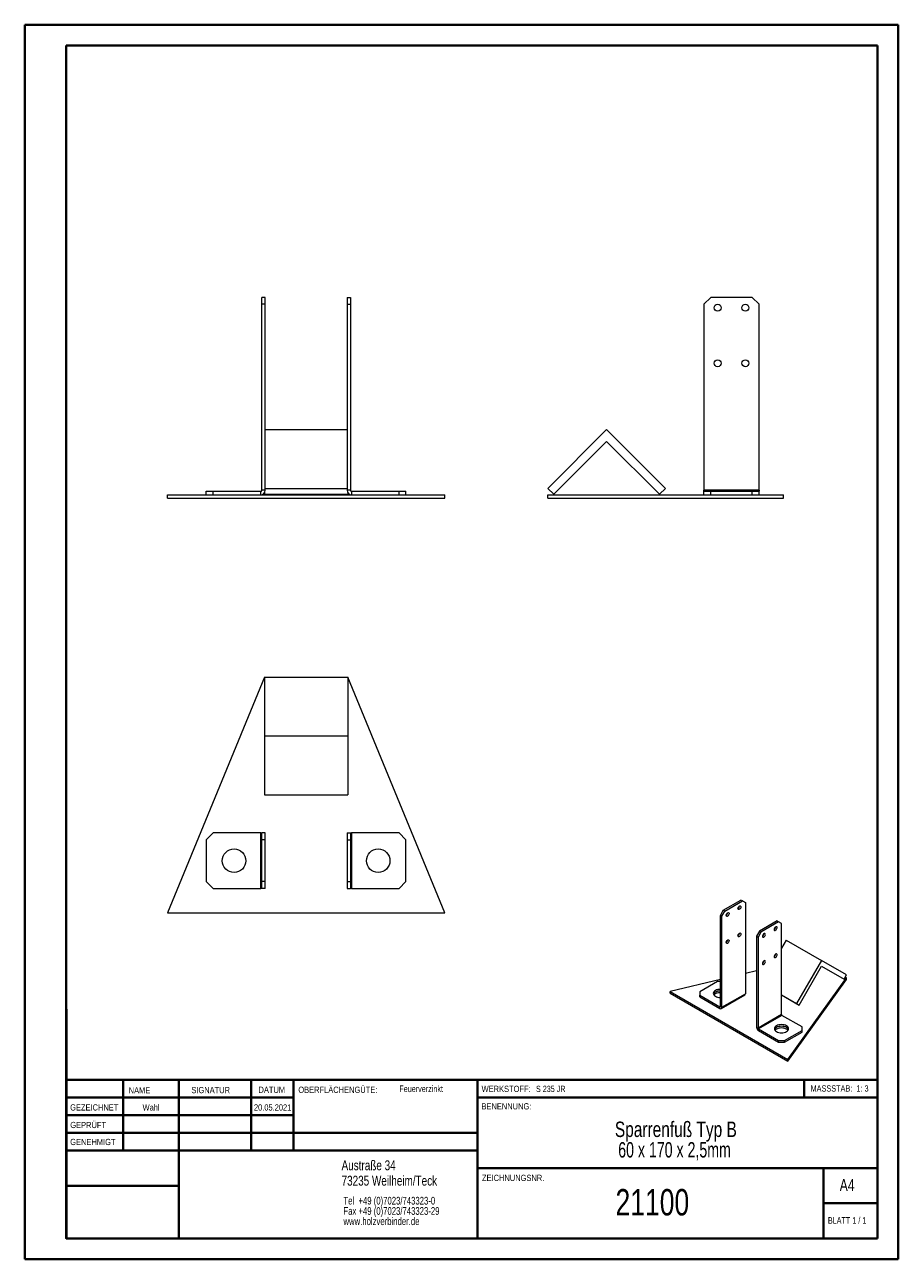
# Model space of a CAD drawing. Header units: millimetres. Extents: x 0 to 210, y 0 to 297.
import ezdxf

# ---------------------------------------------------------------- set-up
doc = ezdxf.new("R2010")
doc.units = ezdxf.units.MM
doc.styles.add('SLDTEXTSTYLE0', font='TXT', dxfattribs={"width": 0.75})
doc.styles.add('SLDTEXTSTYLE1', font='TXT', dxfattribs={"width": 0.681818})
doc.styles.add('SLDTEXTSTYLE2', font='TXT', dxfattribs={"width": 0.7})
doc.styles.add('SLDTEXTSTYLE3', font='TXT', dxfattribs={"width": 0.6875})

# ---------------------------------------------------------------- blocks, each defined once
blk = doc.blocks.new('SW_NOTE_0')
at = {"color": 0, "linetype": 'Continuous', "lineweight": 0, "char_height": 1.8521, "attachment_point": 1, "style": 'SLDTEXTSTYLE0'}
for s, insert in [('Tel  +49 (0)7023/743323-0', (0, 2.39)), ('Fax +49 (0)7023/743323-29', (0, -0.08)), ('www.holzverbinder.de', (0, -2.55))]:
    blk.add_mtext(s, dxfattribs=dict(at, insert=insert))
blk = doc.blocks.new('SW_NOTE_1')
at = {"color": 0, "linetype": 'Continuous', "lineweight": 0, "char_height": 3.7042, "attachment_point": 2}
for s, insert, style in [('Sparrenfuß Typ B', (19.56, 4.77), 'SLDTEXTSTYLE0'), ('60 x 170 x 2,5mm', (19.24, -0.16), 'SLDTEXTSTYLE3')]:
    blk.add_mtext(s, dxfattribs=dict(at, insert=insert, style=style))

msp = doc.modelspace()

# ---------------------------------------------------------------- linework, layer by layer
at = {"color": 7, "linetype": 'Continuous', "lineweight": 40}
for p, q in [((0.08, 0.21), (0.08, 297.21)), ((0.08, 297.21), (210.08, 297.21)), ((210.08, 0.21), (210.08, 297.21)), ((210.08, 292.21), (210.08, 297.21)), ((10.08, 292.21), (205.08, 292.21)), ((10.08, 5.21), (10.08, 292.21)), ((205.08, 5.21), (205.08, 292.21)), ((10.11, 60.37), (10.11, 5.12)), ((205.08, 43.37), (10.11, 43.37)), ((23.71, 43.37), (23.71, 26.37)), ((37.1, 43.37), (37.1, 5.12)), ((54.51, 43.37), (54.51, 26.37)), ((64.71, 26.37), (64.71, 43.37)), ((108.91, 43.37), (108.91, 5.12)), ((187.47, 39.12), (187.47, 43.37)), ((64.71, 39.1), (10.11, 39.1)), ((205.08, 39.12), (108.91, 39.12)), ((64.71, 34.87), (10.11, 34.87)), ((108.91, 30.62), (10.11, 30.62)), ((108.91, 26.37), (10.11, 26.37)), ((108.91, 22.12), (205.08, 22.12)), ((192.08, 5.21), (192.08, 22.21)), ((37.1, 17.87), (10.11, 17.87)), ((10.11, 13.71), (10.08, 13.71)), ((205.08, 13.71), (192.08, 13.71)), ((10.11, 9.46), (10.08, 9.46)), ((10.08, 5.21), (205.08, 5.21)), ((205.08, 5.21), (180.99, 5.21)), ((0.08, 0.21), (210.08, 0.21))]:
    msp.add_line(p, q, dxfattribs=at)
at = {"color": 7, "linetype": 'Continuous', "lineweight": 15}
for p, q in [((57.88, 231.62), (57.05, 231.62)), ((57.05, 229.95), (57.05, 231.62)), ((57.05, 185.21), (57.05, 229.95)), ((57.88, 229.95), (57.05, 229.95)), ((57.88, 229.95), (57.88, 231.62)), ((57.88, 185.21), (57.88, 229.95)), ((77.58, 231.62), (78.41, 231.62)), ((77.58, 231.62), (77.58, 229.95)), ((77.58, 229.95), (77.58, 185.21)), ((77.58, 229.95), (78.41, 229.95)), ((78.41, 231.62), (78.41, 229.95)), ((78.41, 229.95), (78.41, 185.21)), ((164.99, 231.62), (163.33, 229.95)), ((163.33, 229.95), (163.33, 185.21)), ((174.99, 231.62), (164.99, 231.62)), ((176.66, 229.95), (174.99, 231.62)), ((176.66, 185.21), (176.66, 229.95)), ((57.88, 199.81), (77.58, 199.81)), ((125.83, 185.67), (139.97, 199.81)), ((139.97, 199.81), (154.11, 185.67)), ((139.97, 196.98), (127.24, 184.26)), ((152.7, 184.26), (139.97, 196.98)), ((43.73, 184.13), (43.73, 184.96)), ((43.73, 184.96), (45.4, 184.96)), ((45.4, 184.13), (45.4, 184.96)), ((45.4, 184.96), (56.81, 184.96)), ((56.81, 184.13), (56.81, 184.96)), ((57.88, 185.21), (57.05, 185.21)), ((57.73, 184.65), (57.73, 184.26)), ((57.73, 184.26), (77.73, 184.26)), ((57.88, 185.67), (77.58, 185.67)), ((78.41, 185.21), (77.58, 185.21)), ((77.73, 184.65), (77.73, 184.26)), ((78.66, 184.96), (78.66, 184.13)), ((78.66, 184.96), (90.06, 184.96)), ((90.06, 184.13), (90.06, 184.96)), ((90.06, 184.96), (91.73, 184.96)), ((91.73, 184.13), (91.73, 184.96)), ((127.24, 184.26), (125.83, 185.67)), ((154.11, 185.67), (152.7, 184.26)), ((176.66, 185.21), (163.33, 185.21)), ((163.33, 184.96), (163.33, 185.21)), ((163.33, 184.13), (163.33, 184.96)), ((163.33, 184.96), (164.99, 184.96)), ((164.99, 184.13), (164.99, 184.96)), ((164.99, 184.96), (174.99, 184.96)), ((174.99, 184.13), (174.99, 184.96)), ((174.99, 184.96), (176.66, 184.96)), ((176.66, 185.21), (176.66, 184.96)), ((176.66, 184.13), (176.66, 184.96)), ((34.4, 184.13), (101.06, 184.13)), ((34.4, 183.3), (34.4, 184.13)), ((34.4, 183.3), (101.06, 183.3)), ((101.06, 183.3), (101.06, 184.13)), ((125.83, 183.3), (125.83, 184.13)), ((125.83, 184.13), (182.49, 184.13)), ((125.83, 183.3), (182.49, 183.3)), ((182.49, 183.3), (182.49, 184.13)), ((57.73, 140.27), (34.4, 83.6)), ((57.73, 140.27), (77.73, 140.27)), ((57.73, 140.27), (57.73, 126.13)), ((77.73, 140.27), (77.73, 126.13)), ((101.06, 83.6), (77.73, 140.27)), ((57.73, 126.13), (57.73, 111.98)), ((57.73, 126.13), (77.73, 126.13)), ((77.73, 126.13), (77.73, 111.98)), ((57.73, 111.98), (77.73, 111.98)), ((45.4, 102.77), (43.73, 101.1)), ((43.73, 101.1), (43.73, 91.1)), ((56.81, 102.77), (45.4, 102.77)), ((56.81, 89.44), (56.81, 102.77)), ((56.81, 102.77), (57.05, 102.77)), ((57.88, 102.77), (57.05, 102.77)), ((57.05, 101.1), (57.05, 102.77)), ((57.88, 101.1), (57.05, 101.1)), ((57.05, 91.1), (57.05, 101.1)), ((57.88, 101.1), (57.88, 102.77)), ((57.88, 91.1), (57.88, 101.1)), ((77.58, 102.77), (78.41, 102.77)), ((77.58, 102.77), (77.58, 101.1)), ((77.58, 101.1), (78.41, 101.1)), ((77.58, 101.1), (77.58, 91.1)), ((78.41, 102.77), (78.41, 101.1)), ((78.41, 102.77), (78.66, 102.77)), ((78.41, 101.1), (78.41, 91.1)), ((78.66, 102.77), (78.66, 89.44)), ((90.06, 102.77), (78.66, 102.77)), ((91.73, 101.1), (90.06, 102.77)), ((91.73, 91.1), (91.73, 101.1)), ((43.73, 91.1), (45.4, 89.44)), ((45.4, 89.44), (56.81, 89.44)), ((57.05, 89.44), (56.81, 89.44)), ((57.88, 91.1), (57.05, 91.1)), ((57.05, 89.44), (57.05, 91.1)), ((57.88, 89.44), (57.05, 89.44)), ((57.88, 89.44), (57.88, 91.1)), ((77.58, 91.1), (78.41, 91.1)), ((77.58, 91.1), (77.58, 89.44)), ((77.58, 89.44), (78.41, 89.44)), ((78.41, 91.1), (78.41, 89.44)), ((78.66, 89.44), (78.41, 89.44)), ((78.66, 89.44), (90.06, 89.44)), ((90.06, 89.44), (91.73, 91.1)), ((168, 84.18), (172.25, 86.63)), ((168.36, 83.98), (172.6, 86.43)), ((172.6, 86.43), (172.25, 86.63)), ((172.6, 86.43), (173.31, 86.02)), ((34.4, 83.6), (101.06, 83.6)), ((167.3, 82.96), (168, 84.18)), ((167.65, 82.75), (168.36, 83.98)), ((168.36, 83.98), (168, 84.18)), ((173.31, 86.02), (173.31, 64.1)), ((167.65, 82.75), (167.3, 82.96)), ((167.3, 61.04), (167.3, 82.96)), ((167.65, 60.83), (167.65, 82.75)), ((180.95, 81.61), (176.71, 79.16)), ((181.31, 81.4), (177.07, 78.95)), ((180.95, 81.61), (181.31, 81.4)), ((182.02, 80.99), (181.31, 81.4)), ((182.02, 59.07), (182.02, 80.99)), ((176.71, 79.16), (176.01, 77.93)), ((176.01, 77.93), (176.36, 77.73)), ((176.01, 77.93), (176.01, 56.01)), ((177.07, 78.95), (176.36, 77.73)), ((176.36, 77.73), (176.36, 55.81)), ((176.71, 79.16), (177.07, 78.95)), ((183.15, 77.01), (182.02, 75.05)), ((183.15, 77.01), (191.64, 72.12)), ((191.64, 72.12), (185.64, 61.72)), ((197.64, 68.65), (191.64, 72.12)), ((176.01, 69.63), (173.31, 68.98)), ((186.24, 61.38), (191.64, 70.73)), ((191.64, 70.73), (197.04, 67.61)), ((191.64, 70.73), (197.04, 67.61)), ((197.04, 67.61), (197.64, 68.65)), ((167.3, 67.54), (155.21, 64.63)), ((166.6, 67.04), (162.35, 64.59)), ((167.3, 67.04), (166.6, 67.04)), ((183.5, 48.3), (197.64, 67.9)), ((183.5, 47.89), (197.64, 67.49)), ((197.64, 67.9), (197.31, 68.08)), ((197.64, 67.49), (197.64, 67.9)), ((155.21, 64.22), (155.21, 64.63)), ((155.21, 64.63), (183.5, 48.3)), ((155.21, 64.22), (183.5, 47.89)), ((162.35, 64.59), (162.35, 63.77)), ((162.35, 63.77), (167.19, 60.98)), ((162.35, 63.36), (162.35, 63.77)), ((162.35, 63.36), (167.19, 60.57)), ((167.52, 60.54), (173.17, 63.8)), ((167.65, 60.83), (173.31, 64.1)), ((182.02, 63.81), (185.64, 61.72)), ((182.02, 63.81), (186.24, 61.38)), ((167.19, 60.98), (167.3, 61.04)), ((167.19, 60.57), (167.19, 60.98)), ((167.65, 60.83), (167.3, 61.04)), ((185.64, 61.72), (186.24, 61.38)), ((182.02, 59.07), (176.36, 55.81)), ((182.12, 58.89), (176.46, 55.63)), ((186.96, 56.1), (182.12, 58.89)), ((176.36, 55.81), (176.01, 56.01)), ((176.46, 55.63), (181.3, 52.83)), ((176.46, 55.63), (176.46, 55.22)), ((176.46, 55.22), (181.3, 52.42)), ((182.72, 52.83), (186.96, 55.28)), ((182.72, 52.42), (186.96, 54.87)), ((186.96, 55.28), (186.96, 56.1)), ((186.96, 54.87), (186.96, 55.28)), ((181.3, 52.83), (182.72, 52.83)), ((181.3, 52.42), (181.3, 52.83)), ((181.3, 52.42), (182.72, 52.42)), ((182.72, 52.42), (182.72, 52.83)), ((183.5, 47.89), (183.5, 48.3))]:
    msp.add_line(p, q, dxfattribs=at)
at = {"color": 7, "linetype": 'Continuous', "lineweight": 0}
for p, q in [((64.71, 39.12), (10.11, 39.12)), ((23.71, 5.21), (23.71, 5.12)), ((54.51, 5.21), (54.51, 5.12))]:
    msp.add_line(p, q, dxfattribs=at)
at = {"color": 7, "linetype": 'Continuous', "lineweight": 15, "flags": 128}
for points in [[(169.06, 82.75), (168.94, 82.71), (168.83, 82.72), (168.75, 82.8), (168.71, 82.92), (168.72, 83.08), (168.78, 83.25), (168.88, 83.4), (169, 83.53), (169.13, 83.6), (169.25, 83.62), (169.35, 83.57), (169.4, 83.47), (169.42, 83.33), (169.38, 83.16), (169.3, 83), (169.19, 82.86), (169.06, 82.75)], [(171.89, 84.39), (171.77, 84.34), (171.65, 84.36), (171.58, 84.43), (171.54, 84.56), (171.55, 84.71), (171.61, 84.88), (171.71, 85.04), (171.83, 85.16), (171.96, 85.23), (172.08, 85.25), (172.18, 85.2), (172.23, 85.1), (172.25, 84.96), (172.21, 84.8), (172.13, 84.63), (172.02, 84.49), (171.89, 84.39)], [(180.6, 79.36), (180.73, 79.46), (180.84, 79.6), (180.92, 79.77), (180.95, 79.93), (180.94, 80.08), (180.88, 80.18), (180.79, 80.22), (180.67, 80.21), (180.54, 80.13), (180.42, 80.01), (180.32, 79.85), (180.26, 79.68), (180.25, 79.53), (180.28, 79.4), (180.36, 79.33), (180.47, 79.31), (180.6, 79.36)], [(171.89, 77.86), (171.77, 77.81), (171.65, 77.82), (171.58, 77.9), (171.54, 78.02), (171.55, 78.18), (171.61, 78.35), (171.71, 78.5), (171.83, 78.63), (171.96, 78.7), (172.08, 78.72), (172.18, 78.67), (172.23, 78.57), (172.25, 78.43), (172.21, 78.26), (172.13, 78.1), (172.02, 77.96), (171.89, 77.86)], [(177.77, 77.73), (177.9, 77.83), (178.01, 77.97), (178.09, 78.14), (178.12, 78.3), (178.11, 78.44), (178.06, 78.54), (177.96, 78.59), (177.84, 78.57), (177.71, 78.5), (177.59, 78.38), (177.49, 78.22), (177.43, 78.05), (177.42, 77.9), (177.46, 77.77), (177.53, 77.7), (177.65, 77.68), (177.77, 77.73)], [(169.06, 76.22), (168.94, 76.18), (168.83, 76.19), (168.75, 76.27), (168.71, 76.39), (168.72, 76.55), (168.78, 76.71), (168.88, 76.87), (169, 76.99), (169.13, 77.07), (169.25, 77.09), (169.35, 77.04), (169.4, 76.94), (169.42, 76.8), (169.38, 76.63), (169.3, 76.47), (169.19, 76.32), (169.06, 76.22)], [(177.77, 71.2), (177.9, 71.3), (178.01, 71.44), (178.09, 71.6), (178.12, 71.77), (178.11, 71.91), (178.06, 72.01), (177.96, 72.06), (177.84, 72.04), (177.71, 71.97), (177.59, 71.84), (177.49, 71.69), (177.43, 71.52), (177.42, 71.36), (177.46, 71.24), (177.53, 71.16), (177.65, 71.15), (177.77, 71.2)], [(180.6, 72.83), (180.73, 72.93), (180.84, 73.07), (180.92, 73.24), (180.95, 73.4), (180.94, 73.54), (180.88, 73.65), (180.79, 73.69), (180.67, 73.68), (180.54, 73.6), (180.42, 73.48), (180.32, 73.32), (180.26, 73.15), (180.25, 73), (180.28, 72.87), (180.36, 72.8), (180.47, 72.78), (180.6, 72.83)], [(166.1, 64.88), (165.89, 64.73), (165.73, 64.56), (165.63, 64.37), (165.6, 64.18), (165.63, 63.99), (165.73, 63.81), (165.89, 63.64), (166.1, 63.49), (166.36, 63.37), (166.65, 63.27), (166.97, 63.22), (167.3, 63.2)], [(167.3, 64.75), (166.97, 64.74), (166.65, 64.68), (166.36, 64.59), (166.1, 64.47), (165.89, 64.32), (165.73, 64.15), (165.64, 63.98)], [(183.21, 55), (183.42, 55.15), (183.58, 55.32), (183.68, 55.5), (183.71, 55.69), (183.68, 55.88), (183.58, 56.07), (183.42, 56.24), (183.21, 56.38), (182.95, 56.51), (182.66, 56.6), (182.34, 56.65), (182.01, 56.67), (181.68, 56.65), (181.36, 56.6), (181.07, 56.51), (180.81, 56.38), (180.6, 56.24), (180.44, 56.07), (180.34, 55.88), (180.31, 55.69), (180.34, 55.5), (180.44, 55.32), (180.6, 55.15), (180.81, 55), (181.07, 54.87), (181.36, 54.78), (181.68, 54.73), (182.01, 54.71), (182.34, 54.73), (182.66, 54.78), (182.95, 54.87), (183.21, 55)], [(183.67, 55.49), (183.58, 55.66), (183.42, 55.83), (183.21, 55.98), (182.95, 56.1), (182.66, 56.19), (182.34, 56.24), (182.01, 56.26), (181.68, 56.24), (181.36, 56.19), (181.07, 56.1), (180.81, 55.98), (180.6, 55.83), (180.44, 55.66), (180.35, 55.49)], [(183.67, 55.49), (183.58, 55.66), (183.42, 55.83), (183.21, 55.98), (182.95, 56.1), (182.66, 56.19), (182.34, 56.24), (182.01, 56.26), (181.68, 56.24), (181.36, 56.19), (181.07, 56.1), (180.81, 55.98), (180.6, 55.83), (180.44, 55.66), (180.35, 55.49)], [(183.56, 55.28), (183.42, 55.42), (183.21, 55.57), (182.95, 55.69), (182.66, 55.78), (182.34, 55.84), (182.01, 55.86), (181.68, 55.84), (181.36, 55.78), (181.07, 55.69), (180.81, 55.57), (180.6, 55.42), (180.46, 55.28)]]:
    msp.add_lwpolyline(points, dxfattribs=at)
at = {"color": 7, "linetype": 'Continuous', "lineweight": 15}
for centre, radius in [((166.66, 229.12), 0.833), ((173.33, 229.12), 0.833), ((166.66, 215.78), 0.833), ((173.33, 215.78), 0.833), ((50.4, 96.1), 2.83), ((85.06, 96.1), 2.83)]:
    msp.add_circle(centre, radius, dxfattribs=at)
for centre, radius, start, end in [((56.81, 185.21), 1.08, 270, 0), ((56.81, 185.21), 0.246, 270, 0), ((78.66, 185.21), 1.08, 180, 270), ((78.66, 185.21), 0.246, 180, 270), ((168.31, 83.6), 0.754, 302.0513, 357.9541), ((171.14, 85.23), 0.754, 302.0513, 357.9541), ((171.14, 78.7), 0.754, 302.0513, 357.9541), ((177.02, 78.57), 0.75, 301.8765, 358.1289), ((179.85, 80.2), 0.75, 301.8765, 358.1289), ((168.31, 77.07), 0.754, 302.0513, 357.9541), ((177.02, 72.04), 0.75, 301.8765, 358.1289), ((179.85, 73.67), 0.75, 301.8765, 358.1289), ((166.55, 63.58), 0.995, 117.0063, 156.4979), ((167.16, 62.36), 1.99, 86.0524, 134.7612), ((167.25, 62.71), 2.45, 88.9686, 118.0443), ((167.25, 62.3), 2.45, 88.9686, 118.0443), ((172.99, 64.07), 0.319, 305.0133, 6.2988), ((167.23, 61.03), 0.0643, 230.7967, 9.214), ((167.37, 60.79), 0.283, 230.7967, 9.214), ((182.24, 59.08), 0.226, 182.6055, 237.3945), ((177, 56.06), 0.995, 182.6055, 237.3945), ((176.58, 55.82), 0.226, 182.6055, 237.3945)]:
    msp.add_arc(centre, radius, start, end, dxfattribs=at)

# ---------------------------------------------------------------- block references
at = {"color": 7, "linetype": 'Continuous', "lineweight": 0}
for name, p in [('SW_NOTE_1', (137.05, 28.57)), ('SW_NOTE_0', (76.7, 12.85))]:
    msp.add_blockref(name, p, dxfattribs=at)

# ---------------------------------------------------------------- texts
for s, insert, char_height, attachment_point, style in [('NAME', (25.07, 41.62), 1.5, 1, 'SLDTEXTSTYLE0'), ('SIGNATUR', (40.14, 41.68), 1.5, 1, 'SLDTEXTSTYLE0'), ('DATUM', (56.28, 41.74), 1.5, 1, 'SLDTEXTSTYLE0'), ('OBERFLÄCHENGÜTE:', (65.86, 41.74), 1.5, 1, 'SLDTEXTSTYLE0'), ('Feuerverzinkt', (90.14, 42.03), 1.5875, 1, 'SLDTEXTSTYLE0'), ('WERKSTOFF:', (109.91, 41.96), 1.5, 1, 'SLDTEXTSTYLE0'), ('S 235 JR', (122.99, 41.96), 1.5, 1, 'SLDTEXTSTYLE3'), ('MASSSTAB:  1: 3', (188.99, 42.07), 1.5, 1, 'SLDTEXTSTYLE2'), ('GEZEICHNET', (11, 37.51), 1.5, 1, 'SLDTEXTSTYLE0'), ('Wahl', (30.46, 37.5), 1.499, 2, 'SLDTEXTSTYLE0'), ('20.05.2021', (59.68, 37.5), 1.499, 2, 'SLDTEXTSTYLE0'), ('BENENNUNG:', (109.88, 37.77), 1.5, 1, 'SLDTEXTSTYLE0'), ('GEPRÜFT', (11.03, 33.28), 1.5, 1, 'SLDTEXTSTYLE0'), ('GENEHMIGT', (11.02, 29.19), 1.5, 1, 'SLDTEXTSTYLE0'), ('Austraße 34', (76.25, 24.02), 2.3813, 1, 'SLDTEXTSTYLE0'), ('73235 Weilheim/Teck', (76.25, 20.32), 2.3813, 1, 'SLDTEXTSTYLE0'), ('ZEICHNUNGSNR.', (110, 20.55), 1.5, 1, 'SLDTEXTSTYLE0'), ('A4', (196, 19.52), 2.91, 1, 'SLDTEXTSTYLE0'), ('21100', (150.96, 17.12), 6.35, 2, 'SLDTEXTSTYLE0'), ('BLATT 1 / 1', (193.16, 10.36), 1.5875, 1, 'SLDTEXTSTYLE1')]:
    msp.add_mtext(s, dxfattribs=dict(at, insert=insert, char_height=char_height, attachment_point=attachment_point, style=style))

doc.saveas('drawing.dxf')
